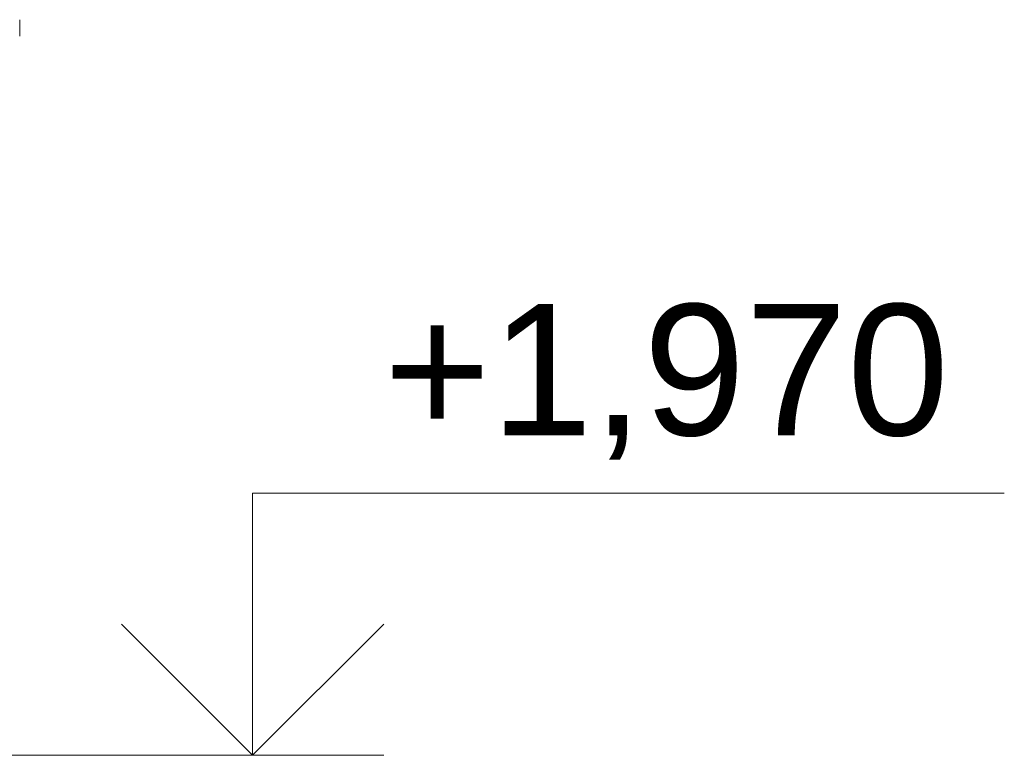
# Model space of a CAD drawing. Header units: millimetres. Extents: x -95523 to 190468, y -7401 to 17692.
# Tile 10 of 139: x -78042 to -76540, y 1970 to 3092. Entities that reach past the tile are written whole.
import ezdxf

# ---------------------------------------------------------------- set-up
doc = ezdxf.new("R2010")
doc.units = ezdxf.units.MM
doc.header["$MEASUREMENT"] = 0
doc.layers.add('Р_Фасад в осях 1-24_2_Новый_1_ Лестницы металл_Ном._пера__1', color=7, linetype='Continuous', lineweight=15)
doc.layers.add('Р_Фасад в осях 1-24_2_Размер - Отметка Уровня_Ном._пера__120', color=7, linetype='Continuous', lineweight=5)
doc.styles.add('СГЕНЕРИР_СТИЛЬ_1', font='arial.ttf')

msp = doc.modelspace()

# ---------------------------------------------------------------- linework, layer by layer
at = {"layer": 'Р_Фасад в осях 1-24_2_Новый_1_ Лестницы металл_Ном._пера__1', "color": 7, "linetype": 'Continuous', "lineweight": 15}
msp.add_line((-78042.1, 3091.6), (-78042.1, 3066.6), dxfattribs=at)
at = {"layer": 'Р_Фасад в осях 1-24_2_Размер - Отметка Уровня_Ном._пера__120', "color": 7, "linetype": 'Continuous', "lineweight": 5}
for p, q in [((-77687, 1969.7), (-77687, 2369.7)), ((-77687, 2369.7), (-76540.4, 2369.7)), ((-77687, 1969.7), (-77887, 2169.7)), ((-77687, 1969.7), (-77487, 2169.7)), ((-78387, 1969.7), (-77487, 1969.7))]:
    msp.add_line(p, q, dxfattribs=at)

# ---------------------------------------------------------------- texts
at = {"layer": 'Р_Фасад в осях 1-24_2_Размер - Отметка Уровня_Ном._пера__120', "color": 7, "linetype": 'Continuous', "lineweight": 5, "insert": (-77487, 2399.4), "char_height": 200, "attachment_point": 7, "style": 'СГЕНЕРИР_СТИЛЬ_1'}
msp.add_mtext('\\A1;+1,970{\\H0.66x;\\S^  ;}', dxfattribs=at)

doc.saveas('drawing.dxf')
